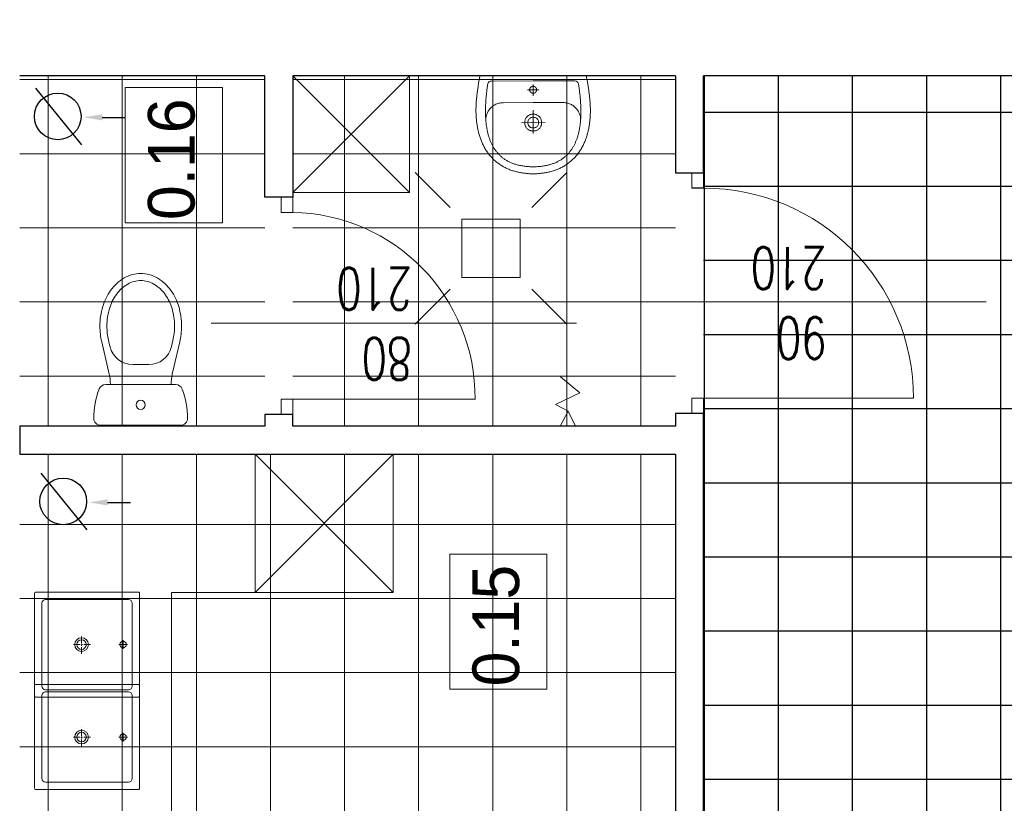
# Model space of a CAD drawing. Header units: millimetres. Extents: x -2948 to 78628, y 64669 to 215420.
# Tile 240 of 256: x 55087 to 55509, y 158414 to 158750. Entities that reach past the tile are written whole.
import ezdxf
from ezdxf.enums import TextEntityAlignment as Align

# ---------------------------------------------------------------- set-up
doc = ezdxf.new("R2010")
doc.units = ezdxf.units.MM
for name, pattern in [('ACAD_ISO04W100', [30, 24, -3, 0, -3]), ('CENTER2', [1.125, 0.75, -0.125, 0.125, -0.125]), ('HIDDEN', [9.525, 6.35, -3.175])]:
    doc.linetypes.add(name, pattern=pattern)
doc.layers.add('_POMOCNICZE', color=252, linetype='Continuous')
doc.layers.add('schody', color=7, linetype='Continuous')
for name, color, linetype, lineweight in [('meble inst', 240, 'Continuous', 5), ('NOWE SCIANY', 3, 'Continuous', 13), ('OPIS', 2, 'Continuous', 13), ('osie', 91, 'ACAD_ISO04W100', 5), ('P_POMOC', 1, 'Continuous', 5), ('pomiwszczenia', 95, 'Continuous', 20), ('POMOC', 1, 'Continuous', 13), ('SCIANY', 7, 'Continuous', 30), ('WYMIAR', 5, 'Continuous', 13), ('WYPOSAZENIE_SANITARNE', 122, 'Continuous', 5), ('ŚCIANY', 7, 'Continuous', 30)]:
    doc.layers.add(name, color=color, linetype=linetype, lineweight=lineweight)
doc.styles.add('CP_ATTR', font='ROMANS.SHX')
doc.styles.add('style2', font='romans.shx', dxfattribs={"width": 0.7})
doc.dimstyles.new('100', dxfattribs={"dimscale": 80, "dimtxt": 0.2, "dimasz": 0.2, "dimexe": 1.25, "dimexo": 0.625, "dimgap": 0.05, "dimtad": 1, "dimdec": 0, "dimdsep": 46, "dimlunit": 6, "dimtxsty": 'style2', "dimblk1": 'TICK', "dimblk2": 'TICK', "dimsah": 1, "dimcen": 0.2, "dimse1": 1, "dimse2": 1, "dimclrd": 256, "dimclrt": 2, "dimadec": 0, "dimazin": 0, "dimtfac": 1, "dimtdec": 0, "dimtix": 1, "dimtmove": 1, "dimatfit": 0, "dimldrblk": 'DOTSMALL', "dimfxl": 1, "dimtolj": 1, "dimtzin": 0, "dimarcsym": 0})
pattern_1 = [(270, (659746.15, 586523.536), (31.75, -6e-14), []), (360, (659746.15, 586523.536), (6e-14, 31.75), [])]

# ---------------------------------------------------------------- blocks, each defined once
blk = doc.blocks.new('A$C48A16FC9')
at = {"layer": 'WYPOSAZENIE_SANITARNE'}
for p, q in [((-13.67, 35.98), (20.52, 35.98)), ((18.4, 18.48), (-11.55, 18.48)), ((-13.28, 0.27), (-10.09, 14.1)), ((20.13, 0.27), (16.94, 14.1)), ((0, 10), (6.85, 10)), ((-10.36, -0.41), (-9.74, 2.25)), ((17.21, -0.41), (16.6, 2.25))]:
    blk.add_line(p, q, dxfattribs=at)
for points in [[(-14.07, -6.52, 0.072039), (-12.86, -14.86, 0.083339), (-9.48, -21.8, 0.106661), (-3.63, -27.12, 0.132138), (3.43, -29.02, 0.132138), (10.48, -27.12, 0.106661), (16.33, -21.8, 0.083339), (19.72, -14.86, 0.072039), (20.93, -6.52, 0.05824), (20.13, 0.27, 0.083339)], [(-13.28, 0.27, 0.05824), (-14.07, -6.52, 0.072039)], [(-10.36, -0.43, 0.05824), (-11.07, -6.52, 0.05824)], [(-11.07, -6.52, 0.072039), (-9.99, -14.01, 0.083339), (-7.04, -20.05, 0.106661), (-2.12, -24.52, 0.132138), (3.43, -26.02, 0.132138), (8.98, -24.52, 0.106661), (13.89, -20.05, 0.083339), (16.84, -14.01, 0.072039), (17.93, -6.52, 0.05824), (17.21, -0.43, 0.05824)]]:
    blk.add_lwpolyline(points, format="xyb", dxfattribs=at)
blk.add_circle((3.43, 27.23), 1.96, dxfattribs=at)
for centre, radius, start, end in [((-13.67, 32.98), 3, 90, 180.5376), ((20.52, 32.98), 3, 359.4624, 90), ((20.33, 33.3), 37, 180.5376, 200.3417), ((-13.48, 33.3), 37, 339.6583, 359.4624), ((-11.55, 21.48), 3, 200.3417, 270), ((-29.57, 18.6), 20, 346.9953, 359.6717), ((36.43, 18.6), 20, 180.3283, 193.0047), ((18.4, 21.48), 3, 270, 339.6583), ((0, 0), 10, 90, 166.9953), ((6.85, 0), 10, 13.0047, 90)]:
    blk.add_arc(centre, radius, start, end, dxfattribs=at)
blk = doc.blocks.new('A$C17BC5D8D')
at = {"layer": 'WYPOSAZENIE_SANITARNE'}
blk.add_line((3.81, -7.43), (3.81, -7.43), dxfattribs=at)
for points in [[(-2.19, 13.82), (-2.19, -8.88), (-2.19, -31.68), (-1.76, -31.78), (-1.34, -31.87), (-0.91, -31.96), (-0.47, -32.04), (-0.04, -32.12), (0.4, -32.2), (0.84, -32.27), (1.28, -32.35), (1.73, -32.42), (2.17, -32.48), (2.61, -32.55), (3.06, -32.61), (3.5, -32.67), (3.94, -32.73), (4.39, -32.79), (4.83, -32.85), (5.26, -32.91), (5.7, -32.97), (6.13, -33.02), (6.56, -33.08), (6.98, -33.13), (7.4, -33.17), (7.82, -33.21), (8.24, -33.25), (8.67, -33.28), (9.09, -33.31), (9.51, -33.34), (9.93, -33.37), (10.36, -33.39), (10.78, -33.4), (11.2, -33.42), (11.63, -33.43), (12.05, -33.44), (12.47, -33.44), (12.9, -33.44), (13.32, -33.43), (13.74, -33.43), (14.17, -33.41), (14.59, -33.4), (15.01, -33.38), (15.43, -33.35), (15.86, -33.32), (16.28, -33.29), (16.7, -33.25), (17.12, -33.21), (17.54, -33.16), (17.96, -33.11), (18.37, -33.05), (18.79, -32.99), (19.21, -32.92), (19.62, -32.85), (20.04, -32.77), (20.45, -32.69), (20.87, -32.61), (21.28, -32.51), (21.69, -32.42), (22.1, -32.31), (22.51, -32.21), (22.91, -32.09), (23.32, -31.97), (23.72, -31.85), (24.13, -31.72), (24.53, -31.58), (24.93, -31.44), (25.33, -31.29), (25.72, -31.14), (26.12, -30.98), (26.51, -30.81), (26.9, -30.64), (26.9, -30.64), (27.31, -30.45), (27.7, -30.26), (28.1, -30.06), (28.48, -29.85), (28.86, -29.64), (29.24, -29.42), (29.61, -29.19), (29.97, -28.95), (30.33, -28.71), (30.68, -28.47), (31.02, -28.21), (31.36, -27.95), (31.7, -27.68), (32.03, -27.41), (32.35, -27.13), (32.66, -26.84), (32.97, -26.55), (33.28, -26.24), (33.58, -25.94), (33.87, -25.62), (34.16, -25.3), (34.44, -24.97), (34.72, -24.63), (34.99, -24.29), (35.26, -23.93), (35.52, -23.58), (35.77, -23.21), (36.02, -22.84), (36.27, -22.46), (36.49, -22.1), (36.71, -21.74), (36.92, -21.37), (37.12, -21), (37.31, -20.62), (37.5, -20.23), (37.67, -19.84), (37.84, -19.45), (38, -19.05), (38.15, -18.65), (38.29, -18.25), (38.43, -17.84), (38.56, -17.43), (38.68, -17.01), (38.79, -16.59), (38.9, -16.17), (39, -15.75), (39.1, -15.33), (39.18, -14.9), (39.27, -14.48), (39.34, -14.05), (39.41, -13.62), (39.47, -13.19), (39.53, -12.76), (39.58, -12.33), (39.63, -11.9), (39.67, -11.47), (39.71, -11.05), (39.74, -10.62), (39.77, -10.19), (39.79, -9.77), (39.8, -9.35), (39.82, -8.93), (39.82, -8.93), (39.8, -8.51), (39.79, -8.08), (39.77, -7.66), (39.74, -7.23), (39.71, -6.81), (39.67, -6.38), (39.63, -5.95), (39.58, -5.52), (39.53, -5.09), (39.47, -4.66), (39.41, -4.23), (39.34, -3.8), (39.27, -3.38), (39.18, -2.95), (39.1, -2.52), (39, -2.1), (38.9, -1.68), (38.79, -1.26), (38.68, -0.84), (38.56, -0.43), (38.43, -0.01), (38.29, 0.39), (38.15, 0.8), (38, 1.2), (37.84, 1.6), (37.67, 1.99), (37.5, 2.38), (37.31, 2.77), (37.12, 3.14), (36.92, 3.52), (36.71, 3.89), (36.49, 4.25), (36.27, 4.61), (36.27, 4.61), (36.02, 4.99), (35.77, 5.36), (35.52, 5.72), (35.26, 6.08), (34.99, 6.43), (34.72, 6.78), (34.44, 7.11), (34.16, 7.44), (33.87, 7.77), (33.58, 8.08), (33.28, 8.39), (32.97, 8.69), (32.66, 8.99), (32.35, 9.28), (32.03, 9.56), (31.7, 9.83), (31.36, 10.1), (31.02, 10.36), (30.68, 10.61), (30.33, 10.86), (29.97, 11.1), (29.61, 11.34), (29.24, 11.56), (28.86, 11.78), (28.48, 12), (28.1, 12.2), (27.7, 12.4), (27.31, 12.6), (26.9, 12.78), (26.9, 12.78), (26.51, 12.96), (26.12, 13.12), (25.72, 13.28), (25.33, 13.44), (24.93, 13.59), (24.53, 13.73), (24.13, 13.86), (23.72, 14), (23.32, 14.12), (22.91, 14.24), (22.51, 14.35), (22.1, 14.46), (21.69, 14.56), (21.28, 14.66), (20.87, 14.75), (20.45, 14.84), (20.04, 14.92), (19.62, 15), (19.21, 15.07), (18.79, 15.14), (18.37, 15.2), (17.96, 15.25), (17.54, 15.31), (17.12, 15.35), (16.7, 15.4), (16.28, 15.43), (15.86, 15.47), (15.43, 15.5), (15.01, 15.52), (14.59, 15.54), (14.17, 15.56), (13.74, 15.57), (13.32, 15.58), (12.9, 15.59), (12.47, 15.59), (12.05, 15.58), (11.63, 15.58), (11.2, 15.57), (10.78, 15.55), (10.36, 15.53), (9.93, 15.51), (9.51, 15.49), (9.09, 15.46), (8.67, 15.43), (8.24, 15.4), (7.82, 15.36), (7.4, 15.32), (6.98, 15.27), (6.56, 15.23), (6.56, 15.23), (6.13, 15.17), (5.7, 15.11), (5.26, 15.06), (4.83, 15), (4.39, 14.94), (3.94, 14.88), (3.5, 14.82), (3.06, 14.76), (2.61, 14.69), (2.17, 14.63), (1.73, 14.56), (1.28, 14.49), (0.84, 14.42), (0.4, 14.34), (-0.04, 14.27), (-0.47, 14.18), (-0.91, 14.1), (-1.34, 14.01), (-1.76, 13.92)], [(36.8, -8.93), (36.8, -8.44), (36.78, -7.96), (36.76, -7.49), (36.73, -7.02), (36.7, -6.57), (36.66, -6.12), (36.61, -5.67), (36.56, -5.24), (36.5, -4.81), (36.44, -4.38), (36.37, -3.97), (36.29, -3.56), (36.21, -3.16), (36.12, -2.76), (36.02, -2.38), (35.92, -1.99), (35.81, -1.62), (35.7, -1.25), (35.59, -0.89), (35.46, -0.53), (35.33, -0.19), (35.2, 0.16), (35.06, 0.49), (34.92, 0.82), (34.77, 1.15), (34.61, 1.47), (34.45, 1.78), (34.29, 2.08), (34.12, 2.38), (33.95, 2.68), (33.77, 2.96), (33.58, 3.25), (33.4, 3.52), (33.2, 3.79), (33.01, 4.06), (32.8, 4.32), (32.6, 4.57), (32.39, 4.82), (32.17, 5.06), (31.95, 5.3), (31.73, 5.53), (31.5, 5.75), (31.27, 5.98), (31.04, 6.19), (30.8, 6.4), (30.56, 6.61), (30.31, 6.81), (30.06, 7), (29.81, 7.19), (29.55, 7.38), (29.29, 7.56), (29.02, 7.74), (28.76, 7.91), (28.49, 8.07), (28.21, 8.24), (27.93, 8.39), (27.65, 8.54), (27.37, 8.69), (27.09, 8.84), (26.8, 8.98), (26.5, 9.11), (26.21, 9.24), (25.91, 9.37), (25.61, 9.49), (25.31, 9.61), (25.01, 9.72), (24.7, 9.83), (24.39, 9.94), (24.08, 10.04), (23.76, 10.14), (23.45, 10.23), (23.13, 10.32), (22.81, 10.41), (22.48, 10.49), (22.16, 10.57), (21.83, 10.64), (21.5, 10.72), (21.17, 10.78), (20.84, 10.85), (20.51, 10.91), (20.18, 10.97), (19.84, 11.02), (19.5, 11.08), (19.16, 11.12), (18.82, 11.17), (18.48, 11.21), (18.14, 11.25), (17.8, 11.29), (17.45, 11.32), (17.11, 11.35), (16.76, 11.38), (16.41, 11.4), (16.06, 11.43), (15.72, 11.45), (15.37, 11.46), (15.02, 11.48), (14.67, 11.49), (14.32, 11.5), (13.97, 11.51), (13.61, 11.51), (13.26, 11.51), (12.91, 11.51), (12.56, 11.51), (12.21, 11.51), (11.86, 11.5), (11.5, 11.49), (11.15, 11.48), (10.8, 11.47), (10.45, 11.45), (10.1, 11.44), (9.75, 11.42), (9.4, 11.4), (9.05, 11.38), (8.7, 11.36), (8.36, 11.33), (8.01, 11.31), (7.66, 11.28), (7.32, 11.25), (6.97, 11.22), (6.63, 11.19), (6.29, 11.15), (5.95, 11.12), (5.61, 11.08), (5.27, 11.05), (4.93, 11.01), (4.6, 10.97), (4.26, 10.93), (3.93, 10.89), (3.6, 10.85), (3.27, 10.8), (2.94, 10.76), (2.61, 10.72), (2.29, 10.67), (1.97, 10.63), (1.65, 10.58), (1.33, 10.53), (1.33, 10.53), (0.77, 10.3), (0.38, 9.98), (0.13, 9.53), (0.01, 8.93), (-0.01, -8.93), (0.01, -26.78), (0.13, -27.38), (0.38, -27.83), (0.77, -28.16), (1.33, -28.39), (1.65, -28.43), (1.97, -28.48), (2.29, -28.52), (2.61, -28.57), (2.94, -28.61), (3.27, -28.66), (3.6, -28.7), (3.93, -28.74), (4.26, -28.78), (4.6, -28.82), (4.93, -28.86), (5.27, -28.9), (5.61, -28.93), (5.95, -28.97), (6.29, -29.01), (6.63, -29.04), (6.97, -29.07), (7.32, -29.1), (7.66, -29.13), (8.01, -29.16), (8.36, -29.18), (8.7, -29.21), (9.05, -29.23), (9.4, -29.25), (9.75, -29.27), (10.1, -29.29), (10.45, -29.31), (10.8, -29.32), (11.15, -29.33), (11.5, -29.34), (11.86, -29.35), (12.21, -29.36), (12.56, -29.36), (12.91, -29.37), (13.26, -29.37), (13.61, -29.36), (13.97, -29.36), (14.32, -29.35), (14.67, -29.34), (15.02, -29.33), (15.37, -29.32), (15.72, -29.3), (16.06, -29.28), (16.41, -29.26), (16.76, -29.23), (17.11, -29.2), (17.45, -29.17), (17.8, -29.14), (18.14, -29.1), (18.48, -29.07), (18.82, -29.02), (19.16, -28.98), (19.5, -28.93), (19.84, -28.88), (20.18, -28.82), (20.51, -28.76), (20.84, -28.7), (21.17, -28.64), (21.5, -28.57), (21.83, -28.5), (22.16, -28.42), (22.48, -28.34), (22.81, -28.26), (23.13, -28.17), (23.45, -28.08), (23.76, -27.99), (24.08, -27.89), (24.39, -27.79), (24.7, -27.68), (25.01, -27.57), (25.31, -27.46), (25.61, -27.34), (25.91, -27.22), (26.21, -27.09), (26.5, -26.96), (26.8, -26.83), (27.09, -26.69), (27.37, -26.55), (27.65, -26.4), (27.93, -26.25), (28.21, -26.09), (28.49, -25.93), (28.76, -25.76), (29.02, -25.59), (29.29, -25.41), (29.55, -25.23), (29.81, -25.05), (30.06, -24.86), (30.31, -24.66), (30.56, -24.46), (30.8, -24.26), (31.04, -24.04), (31.27, -23.83), (31.5, -23.61), (31.73, -23.38), (31.95, -23.15), (32.17, -22.91), (32.39, -22.67), (32.6, -22.42), (32.8, -22.17), (33.01, -21.91), (33.2, -21.64), (33.4, -21.37), (33.58, -21.1), (33.77, -20.82), (33.95, -20.53), (34.12, -20.24), (34.29, -19.94), (34.45, -19.63), (34.61, -19.32), (34.77, -19), (34.92, -18.68), (35.06, -18.35), (35.2, -18.01), (35.33, -17.67), (35.46, -17.32), (35.59, -16.96), (35.7, -16.6), (35.81, -16.23), (35.92, -15.86), (36.02, -15.48), (36.12, -15.09), (36.21, -14.69), (36.29, -14.29), (36.37, -13.88), (36.44, -13.47), (36.5, -13.05), (36.56, -12.62), (36.61, -12.18), (36.66, -11.74), (36.7, -11.29), (36.73, -10.83), (36.76, -10.36), (36.78, -9.89), (36.8, -9.41), (36.8, -8.93)], [(3.81, -7.43), (3.79, -7.43), (3.77, -7.43), (3.75, -7.43), (3.73, -7.43), (3.71, -7.43), (3.69, -7.43), (3.67, -7.43), (3.64, -7.44), (3.62, -7.44), (3.6, -7.44), (3.58, -7.44), (3.56, -7.45), (3.54, -7.45), (3.52, -7.46), (3.5, -7.46), (3.48, -7.46), (3.46, -7.47), (3.44, -7.47), (3.42, -7.48), (3.39, -7.49), (3.37, -7.49), (3.35, -7.5), (3.33, -7.5), (3.31, -7.51), (3.29, -7.52), (3.27, -7.53), (3.25, -7.53), (3.23, -7.54), (3.22, -7.55), (3.2, -7.56), (3.18, -7.57), (3.16, -7.58), (3.14, -7.59), (3.12, -7.6), (3.1, -7.61), (3.08, -7.62), (3.06, -7.63), (3.05, -7.64), (3.03, -7.65), (3.01, -7.66), (2.99, -7.67), (2.97, -7.68), (2.96, -7.69), (2.94, -7.71), (2.92, -7.72), (2.9, -7.73), (2.89, -7.75), (2.87, -7.76), (2.85, -7.77), (2.84, -7.79), (2.82, -7.8), (2.81, -7.81), (2.79, -7.83), (2.78, -7.84), (2.76, -7.86), (2.75, -7.87), (2.73, -7.89), (2.72, -7.9), (2.7, -7.92), (2.69, -7.93), (2.67, -7.95), (2.66, -7.97), (2.65, -7.98), (2.63, -8), (2.62, -8.02), (2.61, -8.03), (2.59, -8.05), (2.58, -8.07), (2.57, -8.08), (2.56, -8.1), (2.55, -8.12), (2.54, -8.14), (2.52, -8.16), (2.51, -8.17), (2.5, -8.19), (2.49, -8.21), (2.48, -8.23), (2.47, -8.25), (2.46, -8.27), (2.45, -8.29), (2.45, -8.31), (2.44, -8.33), (2.43, -8.35), (2.42, -8.37), (2.41, -8.39), (2.41, -8.41), (2.4, -8.43), (2.39, -8.45), (2.38, -8.47), (2.38, -8.49), (2.37, -8.51), (2.37, -8.53), (2.36, -8.55), (2.36, -8.57), (2.35, -8.59), (2.35, -8.61), (2.34, -8.63), (2.34, -8.65), (2.33, -8.67), (2.33, -8.69), (2.33, -8.71), (2.32, -8.73), (2.32, -8.76), (2.32, -8.78), (2.32, -8.8), (2.32, -8.82), (2.31, -8.84), (2.31, -8.86), (2.31, -8.88), (2.31, -8.9), (2.31, -8.92), (2.31, -8.95), (2.31, -8.97), (2.31, -8.99), (2.31, -9.01), (2.32, -9.03), (2.32, -9.05), (2.32, -9.07), (2.32, -9.09), (2.32, -9.12), (2.33, -9.14), (2.33, -9.16), (2.33, -9.18), (2.34, -9.2), (2.34, -9.22), (2.35, -9.24), (2.35, -9.26), (2.35, -9.28), (2.36, -9.3), (2.37, -9.32), (2.37, -9.34), (2.38, -9.36), (2.38, -9.38), (2.39, -9.4), (2.4, -9.42), (2.4, -9.44), (2.41, -9.46), (2.42, -9.48), (2.43, -9.5), (2.44, -9.52), (2.44, -9.54), (2.45, -9.56), (2.46, -9.58), (2.47, -9.6), (2.48, -9.62), (2.49, -9.64), (2.5, -9.66), (2.51, -9.67), (2.52, -9.69), (2.53, -9.71), (2.54, -9.73), (2.56, -9.75), (2.57, -9.77), (2.58, -9.78), (2.59, -9.8), (2.6, -9.82), (2.62, -9.83), (2.63, -9.85), (2.64, -9.87), (2.66, -9.88), (2.67, -9.9), (2.68, -9.92), (2.7, -9.93), (2.71, -9.95), (2.73, -9.96), (2.74, -9.98), (2.76, -9.99), (2.77, -10.01), (2.79, -10.02), (2.8, -10.04), (2.82, -10.05), (2.84, -10.07), (2.85, -10.08), (2.87, -10.09), (2.88, -10.11), (2.9, -10.12), (2.92, -10.13), (2.94, -10.14), (2.95, -10.16), (2.97, -10.17), (2.99, -10.18), (3.01, -10.19), (3.02, -10.2), (3.04, -10.21), (3.06, -10.22), (3.08, -10.24), (3.1, -10.25), (3.12, -10.26), (3.13, -10.27), (3.15, -10.27), (3.17, -10.28), (3.19, -10.29), (3.21, -10.3), (3.23, -10.31), (3.25, -10.32), (3.27, -10.33), (3.29, -10.33), (3.31, -10.34), (3.33, -10.35), (3.35, -10.35), (3.37, -10.36), (3.39, -10.37), (3.41, -10.37), (3.43, -10.38), (3.45, -10.38), (3.47, -10.39), (3.49, -10.39), (3.51, -10.4), (3.54, -10.4), (3.56, -10.4), (3.58, -10.41), (3.6, -10.41), (3.62, -10.41), (3.64, -10.42), (3.66, -10.42), (3.68, -10.42), (3.7, -10.42), (3.73, -10.42), (3.75, -10.43), (3.77, -10.43), (3.79, -10.43), (3.81, -10.43), (3.83, -10.43), (3.85, -10.43), (3.87, -10.43), (3.9, -10.42), (3.92, -10.42), (3.94, -10.42), (3.96, -10.42), (3.98, -10.42), (4, -10.41), (4.02, -10.41), (4.04, -10.41), (4.06, -10.41), (4.08, -10.4), (4.11, -10.4), (4.13, -10.39), (4.15, -10.39), (4.17, -10.38), (4.19, -10.38), (4.21, -10.37), (4.23, -10.37), (4.25, -10.36), (4.27, -10.36), (4.29, -10.35), (4.31, -10.34), (4.33, -10.33), (4.35, -10.33), (4.37, -10.32), (4.39, -10.31), (4.41, -10.3), (4.43, -10.29), (4.45, -10.29), (4.47, -10.28), (4.49, -10.27), (4.5, -10.26), (4.52, -10.25), (4.54, -10.24), (4.56, -10.23), (4.58, -10.22), (4.6, -10.2), (4.61, -10.19), (4.63, -10.18), (4.65, -10.17), (4.67, -10.16), (4.69, -10.15), (4.7, -10.13), (4.72, -10.12), (4.74, -10.11), (4.75, -10.09), (4.77, -10.08), (4.79, -10.07), (4.8, -10.05), (4.82, -10.04), (4.83, -10.03), (4.85, -10.01), (4.86, -10), (4.88, -9.98), (4.89, -9.97), (4.91, -9.95), (4.92, -9.93), (4.94, -9.92), (4.95, -9.9), (4.96, -9.89), (4.98, -9.87), (4.99, -9.85), (5, -9.84), (5.02, -9.82), (5.03, -9.8), (5.04, -9.79), (5.05, -9.77), (5.07, -9.75), (5.08, -9.73), (5.09, -9.71), (5.1, -9.7), (5.11, -9.68), (5.12, -9.66), (5.13, -9.64), (5.14, -9.62), (5.15, -9.6), (5.16, -9.58), (5.17, -9.57), (5.18, -9.55), (5.19, -9.53), (5.2, -9.51), (5.2, -9.49), (5.21, -9.47), (5.22, -9.45), (5.23, -9.43), (5.23, -9.41), (5.24, -9.39), (5.25, -9.37), (5.25, -9.35), (5.26, -9.33), (5.26, -9.31), (5.27, -9.29), (5.27, -9.27), (5.28, -9.24), (5.28, -9.22), (5.29, -9.2), (5.29, -9.18), (5.29, -9.16), (5.3, -9.14), (5.3, -9.12), (5.3, -9.1), (5.3, -9.08), (5.31, -9.06), (5.31, -9.03), (5.31, -9.01), (5.31, -8.99), (5.31, -8.97), (5.31, -8.95), (5.31, -8.93), (5.31, -8.91), (5.31, -8.89), (5.31, -8.86), (5.31, -8.84), (5.31, -8.82), (5.31, -8.8), (5.31, -8.78), (5.3, -8.76), (5.3, -8.74), (5.3, -8.72), (5.29, -8.7), (5.29, -8.67), (5.29, -8.65), (5.28, -8.63), (5.28, -8.61), (5.27, -8.59), (5.27, -8.57), (5.26, -8.55), (5.26, -8.53), (5.25, -8.51), (5.25, -8.49), (5.24, -8.47), (5.23, -8.45), (5.23, -8.43), (5.22, -8.41), (5.21, -8.39), (5.2, -8.37), (5.2, -8.35), (5.19, -8.33), (5.18, -8.31), (5.17, -8.29), (5.16, -8.27), (5.15, -8.25), (5.14, -8.23), (5.13, -8.22), (5.12, -8.2), (5.11, -8.18), (5.1, -8.16), (5.09, -8.14), (5.08, -8.12), (5.07, -8.11), (5.06, -8.09), (5.04, -8.07), (5.03, -8.05), (5.02, -8.04), (5.01, -8.02), (4.99, -8), (4.98, -7.99), (4.97, -7.97), (4.95, -7.95), (4.94, -7.94), (4.93, -7.92), (4.91, -7.91), (4.9, -7.89), (4.88, -7.87), (4.87, -7.86), (4.85, -7.84), (4.84, -7.83), (4.82, -7.82), (4.8, -7.8), (4.79, -7.79), (4.77, -7.77), (4.76, -7.76), (4.74, -7.75), (4.72, -7.73), (4.71, -7.72), (4.69, -7.71), (4.67, -7.7), (4.65, -7.68), (4.64, -7.67), (4.62, -7.66), (4.6, -7.65), (4.58, -7.64), (4.56, -7.63), (4.55, -7.62), (4.53, -7.61), (4.51, -7.6), (4.49, -7.59), (4.47, -7.58), (4.45, -7.57), (4.43, -7.56), (4.41, -7.55), (4.39, -7.54), (4.37, -7.54), (4.35, -7.53), (4.33, -7.52), (4.31, -7.51), (4.29, -7.51), (4.27, -7.5), (4.25, -7.49), (4.23, -7.49), (4.21, -7.48), (4.19, -7.48), (4.17, -7.47), (4.15, -7.47), (4.13, -7.46), (4.11, -7.46), (4.09, -7.45), (4.07, -7.45), (4.05, -7.44), (4.03, -7.44), (4, -7.44), (3.98, -7.44), (3.96, -7.43), (3.94, -7.43), (3.92, -7.43), (3.9, -7.43), (3.88, -7.43), (3.86, -7.43), (3.84, -7.43), (3.81, -7.43)], [(17.86, -5.33), (18.22, -5.34), (18.57, -5.38), (18.89, -5.45), (19.19, -5.54), (19.47, -5.65), (19.74, -5.79), (19.99, -5.94), (20.21, -6.11), (20.42, -6.3), (20.61, -6.5), (20.78, -6.72), (20.93, -6.95), (21.06, -7.19), (21.18, -7.44), (21.27, -7.7), (21.35, -7.97), (21.41, -8.24), (21.44, -8.51), (21.46, -8.79), (21.46, -9.07), (21.44, -9.34), (21.41, -9.62), (21.35, -9.89), (21.27, -10.15), (21.18, -10.41), (21.06, -10.66), (20.93, -10.9), (20.78, -11.13), (20.61, -11.35), (20.42, -11.55), (20.21, -11.74), (19.98, -11.91), (19.74, -12.07), (19.47, -12.2), (19.19, -12.31), (18.89, -12.41), (18.56, -12.47), (18.22, -12.51), (17.86, -12.53), (17.5, -12.51), (17.16, -12.47), (16.84, -12.41), (16.54, -12.31), (16.25, -12.2), (15.99, -12.07), (15.74, -11.91), (15.52, -11.74), (15.31, -11.55), (15.12, -11.35), (14.95, -11.13), (14.8, -10.9), (14.66, -10.66), (14.55, -10.41), (14.46, -10.15), (14.38, -9.88), (14.32, -9.61), (14.28, -9.34), (14.27, -9.06), (14.27, -8.79), (14.28, -8.51), (14.32, -8.24), (14.38, -7.97), (14.46, -7.7), (14.55, -7.44), (14.66, -7.19), (14.8, -6.95), (14.95, -6.72), (15.12, -6.5), (15.31, -6.3), (15.52, -6.11), (15.74, -5.94), (15.99, -5.79), (16.25, -5.65), (16.54, -5.54), (16.84, -5.45), (17.16, -5.38), (17.5, -5.34), (17.86, -5.33)], [(17.86, -6.63), (18.23, -6.65), (18.57, -6.72), (18.87, -6.82), (19.14, -6.97), (19.38, -7.14), (19.59, -7.35), (19.77, -7.57), (19.91, -7.82), (20.02, -8.08), (20.1, -8.36), (20.15, -8.64), (20.16, -8.93), (20.15, -9.21), (20.1, -9.5), (20.02, -9.77), (19.91, -10.03), (19.76, -10.28), (19.59, -10.51), (19.38, -10.71), (19.14, -10.89), (18.87, -11.03), (18.57, -11.14), (18.23, -11.2), (17.86, -11.23), (17.5, -11.2), (17.16, -11.14), (16.86, -11.03), (16.59, -10.89), (16.35, -10.71), (16.14, -10.51), (15.96, -10.28), (15.82, -10.03), (15.71, -9.77), (15.63, -9.5), (15.58, -9.21), (15.56, -8.93), (15.58, -8.64), (15.63, -8.36), (15.71, -8.08), (15.82, -7.82), (15.96, -7.57), (16.14, -7.35), (16.35, -7.14), (16.59, -6.97), (16.86, -6.82), (17.16, -6.72), (17.5, -6.65), (17.86, -6.63)]]:
    blk.add_lwpolyline(points, close=True, dxfattribs=at)
for points in [[(16.87, 11.37), (16.57, 11.39), (16.26, 11.39), (15.94, 11.38), (15.62, 11.34), (15.28, 11.28), (14.95, 11.2), (14.61, 11.1), (14.27, 10.99), (13.93, 10.85), (13.6, 10.7), (13.26, 10.52), (12.93, 10.33), (12.61, 10.12), (12.29, 9.89), (11.98, 9.65), (11.68, 9.38), (11.4, 9.1), (11.12, 8.81), (10.86, 8.49), (10.62, 8.16), (10.39, 7.81), (10.18, 7.45), (9.99, 7.07), (9.82, 6.67), (9.67, 6.26), (9.54, 5.83), (9.45, 5.39), (9.37, 4.93), (9.33, 4.46), (9.31, 3.97)], [(9.31, 3.97), (9.31, -8.93), (9.31, -21.83)], [(17.89, -3.84), (17.89, -14.02)], [(3.81, -11.36), (3.81, -6.49)], [(6.34, -8.93), (1.5, -8.93)], [(22.54, -8.93), (12.53, -8.93)], [(9.31, -21.83), (9.33, -22.31), (9.37, -22.78), (9.45, -23.24), (9.54, -23.68), (9.67, -24.11), (9.82, -24.52), (9.99, -24.92), (10.18, -25.3), (10.39, -25.66), (10.62, -26.01), (10.86, -26.34), (11.12, -26.66), (11.4, -26.96), (11.68, -27.24), (11.98, -27.5), (12.29, -27.75), (12.61, -27.97), (12.93, -28.18), (13.26, -28.38), (13.6, -28.55), (13.93, -28.7), (14.27, -28.84), (14.61, -28.96), (14.95, -29.05), (15.28, -29.13), (15.62, -29.19), (15.94, -29.23), (16.26, -29.25), (16.57, -29.24), (16.87, -29.22)]]:
    blk.add_lwpolyline(points, dxfattribs=at)
blk = doc.blocks.new('2DHSN_724_5an68yu')
for p, q in [((-17.5, 17.51), (-32.5, 32.51)), ((17.5, 17.51), (32.5, 32.51)), ((-17.5, -17.51), (-32.5, -32.51)), ((17.5, -17.51), (32.5, -32.51))]:
    blk.add_line(p, q)
blk.add_lwpolyline([(-12.5, 12.5), (12.5, 12.5), (12.5, -12.5), (-12.5, -12.5)], close=True)
at = {"linetype": 'ByBlock', "style": 'CP_ATTR', "flags": 9}
for tag, p in [('NAME', (-9.19, -1.83)), ('FLOW', (-9.19, -1.83)), ('CHARACTER', (-9.19, -1.84)), ('NUMBER', (-9.19, -1.85)), ('TEMPERATURE', (-9.19, -1.85)), ('PRODUCT-TYPE', (-9.19, -1.86)), ('ORDER-NO', (-9.19, -1.87)), ('PN', (-9.18, -1.83)), ('OTHER', (-9.18, -1.83)), ('PRODUCER', (-9.17, -1.83)), ('ARTICLE', (-9.16, -1.83)), ('VOLTAGE', (-9.16, -1.85)), ('WEIGHT', (-9.15, -1.84)), ('GROUP', (-9.15, -1.85)), ('POWER', (-9.15, -1.87)), ('DN', (-9.14, -1.86))]:
    blk.add_attdef(tag, text='', height=0.00005, dxfattribs=at).set_placement(p, align=Align.MIDDLE_LEFT)
blk = doc.blocks.new('TICK')
at = {"color": 5}
for p, q in [((0, -0.75), (0, 0.75)), ((-1, 0), (1, 0))]:
    blk.add_line(p, q, dxfattribs=at)
at = {"const_width": 0.1}
blk.add_lwpolyline([(-0.354, -0.354), (0.354, 0.354)], dxfattribs=at)
blk = doc.blocks.new('*D1908')
at = {"layer": 'Defpoints', "color": 0, "ltscale": 2, "transparency": 16777216}
for p in [(54359.15, 158755.62), (55097.36, 158755.62), (55097.36, 158725.62)]:
    blk.add_point(p, dxfattribs=at)
at = {"layer": 'WYMIAR', "lineweight": -2, "ltscale": 2, "transparency": 16777216}
for p, q in [((54359.15, 158771.62), (54359.15, 158787.62)), ((54359.15, 158725.62), (54359.15, 158755.62)), ((54359.15, 158709.62), (54359.15, 158693.62))]:
    blk.add_line(p, q, dxfattribs=at)
at = {"layer": 'WYMIAR', "lineweight": -2, "ltscale": 2, "transparency": 16777216, "xscale": 16, "yscale": 16, "zscale": 16}
for p, rotation in [((54359.15, 158755.62), 270), ((54359.15, 158725.62), 90)]:
    blk.add_blockref('TICK', p, dxfattribs=dict(at, rotation=rotation))
at = {"layer": 'WYMIAR', "color": 2, "ltscale": 2, "transparency": 16777216, "insert": (54347.15, 158740.62), "char_height": 16, "attachment_point": 5, "rotation": 90, "style": 'style2'}
blk.add_mtext('\\A1;30', dxfattribs=at)
blk = doc.blocks.new('_DotSmall')
at = {"layer": 'OPIS', "color": 0, "const_width": 0.5}
blk.add_lwpolyline([(-0.0625, 0, 1), (0.0625, 0, 1)], format="xyb", close=True, dxfattribs=at)
blk = doc.blocks.new('*D1909')
at = {"layer": 'Defpoints', "color": 0, "ltscale": 2, "transparency": 16777216}
for p in [(54359.15, 158905.62), (55086.96, 158905.62), (55097.36, 158755.62)]:
    blk.add_point(p, dxfattribs=at)
at = {"layer": 'WYMIAR', "lineweight": -2, "ltscale": 2, "transparency": 16777216}
blk.add_line((54359.15, 158771.62), (54359.15, 158889.62), dxfattribs=at)
at = {"layer": 'WYMIAR', "lineweight": -2, "ltscale": 2, "transparency": 16777216, "xscale": 16, "yscale": 16, "zscale": 16}
for p, rotation in [((54359.15, 158905.62), 90), ((54359.15, 158755.62), 270)]:
    blk.add_blockref('TICK', p, dxfattribs=dict(at, rotation=rotation))
at = {"layer": 'WYMIAR', "color": 2, "ltscale": 2, "transparency": 16777216, "insert": (54347.15, 158830.62), "char_height": 16, "attachment_point": 5, "rotation": 90, "style": 'style2'}
blk.add_mtext('\\A1;150', dxfattribs=at)
blk = doc.blocks.new('umywalka Starck X 57x57 rzut')
for p, q in [((8123.85, 1956.51, 0.03), (8123.85, 1911.51, 0.03)), ((8125.85, 1958.51, 0.03), (8170.85, 1958.51, 0.03)), ((8172.85, 1956.51, 0.03), (8172.85, 1911.51, 0.03)), ((8125.85, 1909.51, 0.03), (8170.85, 1909.51, 0.03))]:
    blk.add_line(p, q)
at = {"elevation": 0.03}
blk.add_lwpolyline([(8176.85, 1961.81, 0.414214), (8176.15, 1962.51), (8120.55, 1962.51, 0.414214), (8119.85, 1961.81), (8119.85, 1906.21, 0.414214), (8120.55, 1905.51), (8176.15, 1905.51, 0.414214), (8176.85, 1906.21)], format="xyb", close=True, dxfattribs=at)
blk.add_circle((8148.35, 1953.51, 0.03), 1.75)
at = {"linetype": 'Continuous'}
for radius in [3.75, 2.6]:
    blk.add_circle((8148.35, 1931.01, 0.03), radius, dxfattribs=at)
for centre, start, end in [((8125.85, 1956.51, 0.03), 90, 180), ((8170.85, 1956.51, 0.03), 0, 90), ((8125.85, 1911.51, 0.03), 180, 270), ((8170.85, 1911.51, 0.03), 270, 0)]:
    blk.add_arc(centre, 2, start, end)
at = {"layer": 'osie', "linetype": 'CENTER2', "ltscale": 5}
for p, q in [((8150.7, 1953.51, 0.03), (8146, 1953.51, 0.03)), ((8148.35, 1955.86, 0.03), (8148.35, 1951.16, 0.03)), ((8148.35, 1935.94, 0.03), (8148.35, 1926.09, 0.03)), ((8143.28, 1931.01, 0.03), (8153.28, 1931.01, 0.03))]:
    blk.add_line(p, q, dxfattribs=at)

msp = doc.modelspace()

# ---------------------------------------------------------------- hatches: boundary and pattern name
at = {"layer": '_POMOCNICZE', "lineweight": 13, "true_color": 0x2893f0, "extrusion": (-8.85905e-08, -2.09366e-08, 1)}
h = msp.add_hatch(dxfattribs=at)
h.set_pattern_fill('ANSI37', color=150, scale=10, angle=135)
h.set_pattern_definition(pattern_1)
h.paths.add_polyline_path([(55191.97, 158725.62), (55086.96, 158725.62), (55086.96, 158575.62), (55191.97, 158575.62)])
h = msp.add_hatch(dxfattribs=at)
h.set_pattern_fill('ANSI37', color=150, scale=10, angle=135)
h.set_pattern_definition(pattern_1)
h.paths.add_polyline_path([(55368.06, 158725.62), (55203.97, 158725.62), (55203.97, 158575.62), (55368.06, 158575.62)])
h = msp.add_hatch(dxfattribs=at)
h.set_pattern_fill('ANSI37', color=150, scale=10, angle=135)
h.set_pattern_definition(pattern_1)
h.paths.add_polyline_path([(55367.97, 158563.62), (55086.96, 158563.62), (55086.96, 158168.62), (55367.99, 158169.02)])
at = {"layer": 'schody', "linetype": 'HIDDEN', "ltscale": 2, "true_color": 0x139b48, "transparency": 33554687}
h = msp.add_hatch(dxfattribs=at)
h.set_pattern_fill('ANSI37', color=114, scale=10, angle=45)
h.set_pattern_definition([(180, (24138.385, -24138.12), (-4e-15, -31.75), []), (270, (24138.385, -24138.12), (31.75, -5e-15), [])])
h.paths.add_polyline_path([(55379.97, 158725.62), (55379.99, 157883), (55084.75, 157884.62), (55086.97, 156940.88), (56247.96, 156943.62), (56247.96, 157994.62), (56037.96, 157995.62), (56037.96, 158513.62), (56247.96, 158513.62), (56247.96, 158725.62)])

# ---------------------------------------------------------------- linework, layer by layer
for p, q in [((55093.71, 158720.41), (55113.42, 158696.16)), ((55122.31, 158707.87), (55132.17, 158707.87)), ((55096.02, 158555.52), (55115.74, 158531.27)), ((55124.62, 158542.97), (55134.49, 158542.97))]:
    msp.add_line(p, q)
for centre in [(55103.29, 158708.28), (55105.6, 158543.39)]:
    msp.add_circle(centre, 10)
for points in [[(55122.31, 158706.55), (55122.31, 158709.18), (55114.43, 158707.87)], [(55124.62, 158541.66), (55124.62, 158544.29), (55116.74, 158542.97)]]:
    msp.add_solid(points)
at = {"layer": 'meble inst', "lineweight": 5, "ltscale": 0.02}
for p, q in [((55327, 158589.94), (55318.66, 158596.79)), ((55316.58, 158584.85), (55327, 158589.94)), ((55321.95, 158581.97), (55316.58, 158584.85)), ((55321.95, 158581.97), (55318.55, 158575.62)), ((55325.19, 158575.62), (55321.95, 158581.97)), ((55247.06, 158504.42), (55187.85, 158563.62)), ((55247.06, 158563.62), (55187.85, 158504.42)), ((55152, 158504.42), (55152, 158299.24)), ((55247.06, 158504.42), (55152, 158504.42))]:
    msp.add_line(p, q, dxfattribs=at)
msp.add_lwpolyline([(55187.85, 158504.42), (55187.85, 158563.62), (55247.06, 158563.62), (55247.06, 158504.42), (55187.85, 158504.42)], dxfattribs=at)
at = {"layer": 'NOWE SCIANY'}
for p, q in [((55374.97, 158677.58), (55375.03, 158684.17)), ((55379.97, 158684.17), (55379.97, 158677.67)), ((55379.97, 158677.58), (55374.97, 158677.58)), ((55198.97, 158673.63), (55198.97, 158667.13)), ((55203.97, 158673.63), (55203.97, 158667.13)), ((55203.97, 158667.13), (55198.97, 158667.13)), ((55501.18, 158628.84), (55344.61, 158628.84)), ((55379.97, 158587.58), (55374.97, 158587.58)), ((55374.97, 158581.08), (55374.97, 158587.58)), ((55379.97, 158587.58), (55379.97, 158581.08)), ((55198.97, 158587.12), (55198.97, 158580.62)), ((55203.97, 158587.12), (55198.97, 158587.12)), ((55203.97, 158587.12), (55203.97, 158580.62))]:
    msp.add_line(p, q, dxfattribs=at)
at = {"layer": 'NOWE SCIANY', "ltscale": 2}
for p, q in [((55375.97, 158587.58), (55469.97, 158587.58)), ((55203.97, 158587.12), (55282.25, 158587.12))]:
    msp.add_line(p, q, dxfattribs=at)
at = {"layer": 'NOWE SCIANY'}
for points in [[(55379.97, 158677.63), (55374.97, 158677.67)], [(55203.97, 158673.63), (55191.97, 158673.63)], [(55199.97, 158580.62), (55203.97, 158580.62), (55191.97, 158580.62)], [(55374.97, 158581.08), (55379.97, 158581.08), (55367.97, 158581.08)]]:
    msp.add_lwpolyline(points, dxfattribs=at)
at = {"layer": 'NOWE SCIANY', "ltscale": 2}
msp.add_lwpolyline([(55203.97, 158575.62), (55203.97, 158580.62), (55191.97, 158580.62)], dxfattribs=at)
for centre, radius, start, end in [((55379.97, 158587.58), 90, 0, 90), ((55202.79, 158587.81), 79.33, 359.4999, 89.2461)]:
    msp.add_arc(centre, radius, start, end, dxfattribs=at)
at = {"layer": 'P_POMOC', "ltscale": 2}
msp.add_lwpolyline([(55203.97, 158725.62), (55253.97, 158725.62), (55253.97, 158675.62), (55203.97, 158675.62), (55203.97, 158725.62), (55253.97, 158675.62), (55203.97, 158675.62), (55253.97, 158725.62)], dxfattribs=at)
at = {"layer": 'pomiwszczenia'}
for points in [[(55132.17, 158662.69), (55132.17, 158720.58), (55173.86, 158720.58), (55173.86, 158662.69)], [(55271.24, 158462.98), (55271.24, 158520.87), (55312.92, 158520.87), (55312.92, 158462.98)]]:
    msp.add_lwpolyline(points, close=True, dxfattribs=at)
at = {"layer": 'POMOC'}
msp.add_line((55325.54, 158619.72), (55168.97, 158619.72), dxfattribs=at)
at = {"layer": 'SCIANY', "ltscale": 2}
for points in [[(55191.97, 158673.63), (55191.97, 158725.62)], [(55203.97, 158725.62), (55203.97, 158673.63), (55191.97, 158673.63)], [(55367.97, 158684.17), (55379.97, 158684.17), (55379.97, 158725.62)], [(55367.97, 158725.62), (55368, 158684.17)], [(55367.97, 158279.1), (55379.97, 158279.1), (55379.97, 158581.08), (55368.06, 158581.07), (55368.06, 158575.62), (55203.97, 158575.62), (55203.97, 158580.62), (55191.97, 158580.62), (55191.97, 158575.62), (55086.96, 158575.62), (55086.96, 158563.62), (55367.97, 158563.62), (55367.97, 158279.1)]]:
    msp.add_lwpolyline(points, dxfattribs=at)
at = {"layer": 'WYMIAR', "ltscale": 2}
for points in [[(55375.03, 158684.17), (55367.97, 158684.17), (55379.97, 158684.17)], [(55379.97, 158581.08), (55367.97, 158581.08)]]:
    msp.add_lwpolyline(points, dxfattribs=at)
at = {"layer": 'ŚCIANY', "ltscale": 2}
for p, q in [((55191.97, 158725.62), (55086.96, 158725.62)), ((55271.46, 158725.62), (55203.97, 158725.62)), ((55367.97, 158725.62), (55271.46, 158725.62)), ((55580.12, 158725.62), (55379.97, 158725.62))]:
    msp.add_line(p, q, dxfattribs=at)

# ---------------------------------------------------------------- block references
at = {"layer": 'meble inst', "lineweight": 5, "ltscale": 0.02, "xscale": -1, "rotation": 270}
msp.add_blockref('2DHSN_724_5an68yu', (55288.88, 158651.74), dxfattribs=at)
at = {"layer": 'WYPOSAZENIE_SANITARNE', "xscale": -1, "rotation": 90.12964150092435}
msp.add_blockref('A$C17BC5D8D', (55298.05, 158723.46), dxfattribs=at)
at = {"layer": 'WYPOSAZENIE_SANITARNE', "rotation": 179.9707111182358}
msp.add_blockref('A$C48A16FC9', (55142.26, 158611.96), dxfattribs=at)
at = {"layer": 'WYPOSAZENIE_SANITARNE', "extrusion": (0, 0, -1), "xscale": 0.7894736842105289, "yscale": 0.7894736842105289, "zscale": -0.7894736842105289, "rotation": 90.00001090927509}
for p in [(-53589, 152049.17, 0.02), (-53589, 152009.57, 0.02)]:
    msp.add_blockref('umywalka Starck X 57x57 rzut', p, dxfattribs=at)

# ---------------------------------------------------------------- texts
at = {"layer": 'NOWE SCIANY', "linetype": 'Continuous', "ltscale": 0.2, "char_height": 18, "width": 280.1371, "attachment_point": 1, "rotation": 179.9915, "style": 'style2'}
for s, insert in [('90\\P210', (55432.65, 158604.31)), ('80\\P210', (55255.08, 158595.43))]:
    msp.add_mtext(s, dxfattribs=dict(at, insert=insert))
at = {"layer": 'pomiwszczenia', "char_height": 20, "attachment_point": 5, "rotation": 90}
for s, insert in [('0.16', (55152.06, 158689.92)), ('0.15', (55291.13, 158490.21))]:
    msp.add_mtext_dynamic_manual_height_columns(s, width=0.7657, gutter_width=4.5, heights=[0], dxfattribs=dict(at, insert=insert))

# ---------------------------------------------------------------- dimensions: what is measured, and where the dimension line sits
at = {"layer": 'WYMIAR', "ltscale": 2}
for base, p1, p2, picture, middle in [((54359.15, 158905.62), (55097.36, 158755.62), (55086.96, 158905.62), '*D1909', (54347.15, 158830.62)), ((54359.15, 158755.62), (55097.36, 158725.62), (55097.36, 158755.62), '*D1908', (54347.15, 158740.62))]:
    dim = msp.add_linear_dim(base=base, p1=p1, p2=p2, angle=90, dimstyle='100', dxfattribs=at)
    dim.commit()
    dim.dimension.update_dxf_attribs({"geometry": picture, "text_midpoint": middle})

doc.saveas('drawing.dxf')
